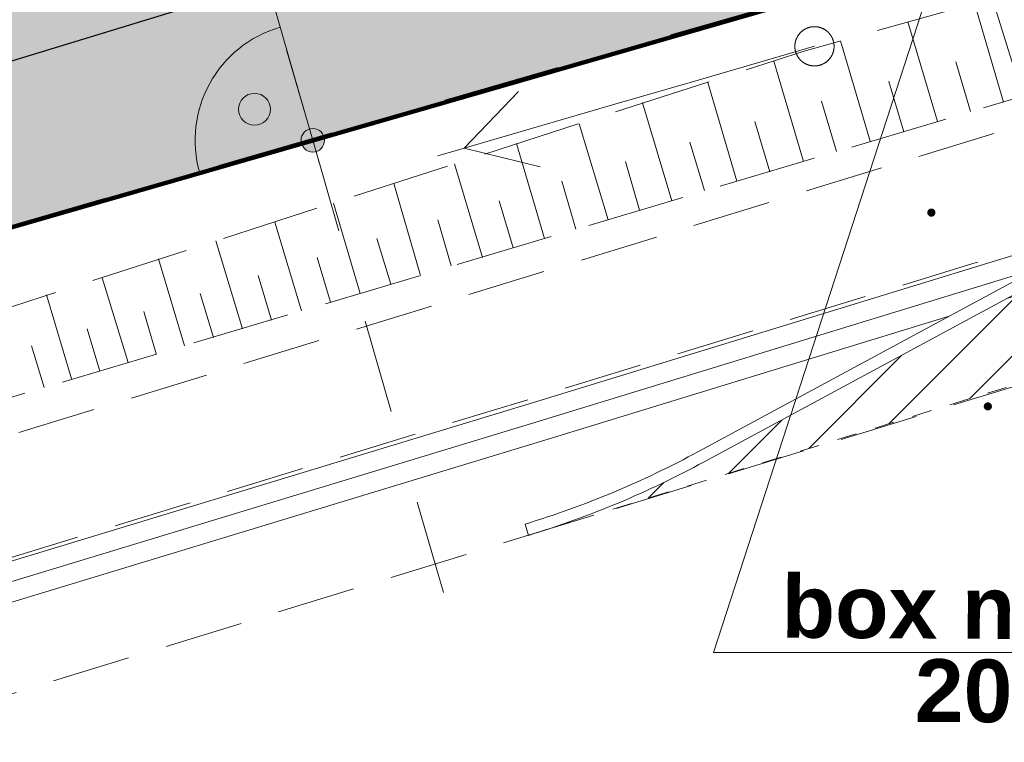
# Model space of a CAD drawing. Header units: millimetres. Extents: x 6487905018 to 6488192500, y 5882180700 to 5882375224.
# Tile 55 of 256: x 6488014729 to 6488027280, y 5882210738 to 5882219949. Entities that reach past the tile are written whole.
import ezdxf
from ezdxf.xclip import XClip

# ---------------------------------------------------------------- set-up
doc = ezdxf.new("R2010")
doc.units = ezdxf.units.MM
doc.header["$MEASUREMENT"] = 0
doc.header["$XCLIPFRAME"] = 2
for name, pattern in [('GSW', [3000, 1500, -1500]), ('L_0_03', [1000, 500, -500]), ('L_0_04', [1500, 1000, -500]), ('L_0_05', [1750, 1250, -500]), ('Przer. długie kreski', [500, 250, -250]), ('Przerywana', [2400, 1200, -1200]), ('Wipeout_Contour', [1000, 0, -1000])]:
    doc.linetypes.add(name, pattern=pattern)
for name, color, linetype, lineweight in [('0 droga_Nr_pióra__121', 7, 'Continuous', 5), ('0 granice_Nr_pióra__10', 22, 'Continuous', 120), ('0 krawęrznik_Nr_pióra__1', 7, 'Continuous', 0), ('granica_Nr_pióra__123', 100, 'Continuous', 120), ('OPIS PLAN_Nr_pióra__1', 7, 'Continuous', 0), ('OPIS PLAN_Nr_pióra__7', 7, 'Continuous', 5), ('teren zielony_Nr_pióra__1', 7, 'Continuous', 0), ('teren zielony_Nr_pióra__157', 93, 'Continuous', 0), ('Wymiarowanie_Nr_pióra__1', 7, 'Continuous', 0), ('Zamość 06.10._2_000_Inne__niezydentyfikowane__Nr_pióra__7', 7, 'Continuous', 5), ('Zamość 06.10._2_0_Nr_pióra__7', 7, 'Continuous', 5), ('Zamość 06.10._2_218_Granica_uzytku_Nr_pióra__96', 8, 'Continuous', 15), ('Zamość 06.10._2_219_Linia_granicy_Nr_pióra__96', 8, 'Continuous', 15), ('Zamość 06.10._2_chodnik__powierzchnia__Nr_pióra__7', 7, 'Continuous', 5), ('Zamość 06.10._2_jezdnia__powierzchnia__Nr_pióra__7', 7, 'Continuous', 5), ('Zamość 06.10._2_odl_Nr_pióra__7', 7, 'Continuous', 5), ('Zamość 06.10._2_przewod_elektroenergetyczny_niskiego_napiecia__linia____symbol_Nr_pióra__1', 7, 'Continuous', 0), ('Zamość 06.10._2_przewod_gazowy__linia__Nr_pióra__40', 2, 'Continuous', 30), ('Zamość 06.10._2_skarpa_nieumocniona__powierzchnia__Nr_pióra__7', 7, 'Continuous', 5), ('Zamość 06.10._2_slup__punkt__Nr_pióra__7', 7, 'Continuous', 5), ('zieleń_Nr_pióra__190', 20, 'Continuous', 13), ('zieleń_Nr_pióra__236', 160, 'Continuous', 5)]:
    doc.layers.add(name, color=color, linetype=linetype, lineweight=lineweight)
for name, color, linetype in [('0 krawęrznik', 7, 'Continuous'), ('Mapa cyfrowa', 7, 'Continuous'), ('Wymiarowanie', 7, 'Continuous'), ('Zamość 06.10._2_Mapa cyfrowa', 7, 'Continuous')]:
    doc.layers.add(name, color=color, linetype=linetype)
doc.styles.add('GENERATED_STYLE_2', font='txt')
doc.linetypes.add('L_0_BB_SHX', pattern='A,0,[2,PZT Orlen Zamość.pdf1.Shx,S=3.968254,R=0,X=0,Y=0],-400,0', length=400)
doc.dimstyles.new('GENERATED_STYLE__1', dxfattribs={"dimtxt": 750, "dimasz": 570, "dimexe": 0.18, "dimexo": 0, "dimgap": 0.09, "dimtad": 1, "dimlfac": 0.001, "dimzin": 0, "dimdsep": 46, "dimtxsty": 'GENERATED_STYLE_2', "dimblk": 'ARROWHEAD_11', "dimblk1": 'ARROWHEAD_11', "dimblk2": 'ARROWHEAD_11', "dimcen": 0.09, "dimclrd": 7, "dimclre": 7, "dimclrt": 7, "dimazin": 0, "dimtfac": 1, "dimtdec": 4, "dimtmove": 2, "dimatfit": 3, "dimfxl": 0, "dimtolj": 1, "dimtzin": 0, "dimarcsym": 0})
doc.dimstyles.new('GENERATED_STYLE__4', dxfattribs={"dimtxt": 1000, "dimasz": 570, "dimexe": 0.18, "dimexo": 0, "dimgap": 0.09, "dimtad": 1, "dimlfac": 0.001, "dimzin": 0, "dimdsep": 46, "dimtxsty": 'GENERATED_STYLE_2', "dimblk": 'ARROWHEAD_11', "dimblk1": 'ARROWHEAD_11', "dimblk2": 'ARROWHEAD_11', "dimcen": 0.09, "dimclrd": 7, "dimclre": 7, "dimclrt": 7, "dimazin": 0, "dimtfac": 1, "dimtdec": 4, "dimtmove": 0, "dimatfit": 3, "dimfxl": 0, "dimtolj": 1, "dimtzin": 0, "dimarcsym": 0})
pattern_1 = [(45, (6488045394.9, 5882250647.1), (-353.5534, 353.5534), [])]

# ---------------------------------------------------------------- blocks, each defined once
blk = doc.blocks.new('Rysunek_1_2')
at = {"color": 254, "linetype": 'Wipeout_Contour', "lineweight": 0, "ltscale": 70061284114.24681}
blk.add_wipeout([(6487915525.867126, 5882181505.900702), (6488146644.289524, 5882181505.900702), (6488146644.289524, 5882373115.540435), (6488107628.768834, 5882373115.540435), (6488107628.768834, 5882320263.490532), (6488101226.436201, 5882320263.490532), (6488101226.436201, 5882373115.540435), (6487915525.867126, 5882373115.540435)], dxfattribs=at).dxf.layer = 'Zamość 06.10._2_Mapa cyfrowa'
at = {"layer": 'Zamość 06.10._2_0_Nr_pióra__7', "linetype": 'Continuous'}
for points in [[(6488026350, 5882217444.723075, 1), (6488026350, 5882217535.276926, 1)], [(6488027070.000001, 5882214974.723074, 1), (6488027070.000001, 5882215065.276926, 1)]]:
    blk.add_hatch(color=256, dxfattribs=at).paths.add_polyline_path(points)
at = {"layer": 'Zamość 06.10._2_000_Inne__niezydentyfikowane__Nr_pióra__7', "linetype": 'Continuous', "flags": 128}
for points in [[(6488027270, 5882218900.000001), (6488026900.000001, 5882220160)], [(6488026430, 5882218650.000001), (6488026050, 5882219920)], [(6488025570.000001, 5882218400.000001), (6488025190.000001, 5882219680)], [(6488024720, 5882218140), (6488024340, 5882219420)], [(6488026850, 5882218780), (6488026660, 5882219410)], [(6488023870, 5882217890), (6488023500, 5882219150.000001)], [(6488026000, 5882218520), (6488025810, 5882219160)], [(6488023040, 5882217640), (6488022670, 5882218890)], [(6488025140, 5882218270), (6488024950, 5882218910)], [(6488022230.000001, 5882217400.000001), (6488021860.000001, 5882218620)], [(6488024290, 5882218010), (6488024100, 5882218650.000001)], [(6488021420, 5882217160), (6488021060, 5882218370)], [(6488023460, 5882217770), (6488023270, 5882218390)], [(6488020630, 5882216920), (6488020270, 5882218110)], [(6488022630, 5882217520), (6488022450, 5882218140)], [(6488019840, 5882216690.000001), (6488019500, 5882217860)], [(6488021820.000001, 5882217280), (6488021640, 5882217890)], [(6488019070.000001, 5882216460), (6488018730.000001, 5882217610)], [(6488021020, 5882217040), (6488020840, 5882217640)], [(6488018320.000001, 5882216240), (6488017980.000001, 5882217370)], [(6488020230.000001, 5882216810), (6488020060, 5882217400.000001)], [(6488017570.000001, 5882216010), (6488017230.000001, 5882217130)], [(6488019460, 5882216580), (6488019280.000001, 5882217160)], [(6488016830, 5882215790), (6488016500, 5882216900.000001)], [(6488018690.000001, 5882216350), (6488018520, 5882216920)], [(6488017940.000001, 5882216120), (6488017770, 5882216690.000001)], [(6488016110.000001, 5882215580), (6488015780.000001, 5882216660)], [(6488015390, 5882215370), (6488015070.000001, 5882216440.000001)], [(6488017200, 5882215900.000001), (6488017030.000001, 5882216460)], [(6488016470, 5882215690.000001), (6488016310, 5882216230.000001)], [(6488015750, 5882215470), (6488015590, 5882216010)], [(6488015040, 5882215260), (6488014880, 5882215790)]]:
    blk.add_lwpolyline(points, dxfattribs=at)
at = {"layer": 'Zamość 06.10._2_0_Nr_pióra__7', "linetype": 'Continuous'}
for p, q in [((6488026050, 5882219920), (6488026050.05, 5882219920)), ((6488024860.000001, 5882219610), (6488024860.05, 5882219610)), ((6488024860.000001, 5882219610), (6488024860.05, 5882219610)), ((6488025190.000001, 5882219680), (6488025190.05, 5882219680)), ((6488024730.000001, 5882219550), (6488024730.05, 5882219550)), ((6488024235.783791, 5882219428.742937), (6488024235.833791, 5882219428.742937)), ((6488024340, 5882219420), (6488024340.05, 5882219420)), ((6488026660, 5882219410), (6488026660.05, 5882219410)), ((6488023275.451159, 5882219149.885916), (6488023275.50116, 5882219149.885916)), ((6488023500, 5882219150.000001), (6488023500.05, 5882219150.000001)), ((6488025810, 5882219160), (6488025810.05, 5882219160)), ((6488021086.672814, 5882219034.971348), (6488021086.722815, 5882219034.971348)), ((6488022315.118529, 5882218871.028894), (6488022315.16853, 5882218871.028894)), ((6488022670, 5882218890), (6488022670.05, 5882218890)), ((6488024950, 5882218910), (6488024950.05, 5882218910)), ((6488027270, 5882218900.000001), (6488027270.05, 5882218900.000001)), ((6488026850, 5882218780), (6488026850.05, 5882218780)), ((6488021354.785898, 5882218592.171874), (6488021354.835898, 5882218592.171874)), ((6488021860.000001, 5882218620), (6488021860.05, 5882218620)), ((6488024100, 5882218650.000001), (6488024100.05, 5882218650.000001)), ((6488026430, 5882218650.000001), (6488026430.05, 5882218650.000001)), ((6488026000, 5882218520), (6488026000.05, 5882218520)), ((6488021060, 5882218370), (6488021060.05, 5882218370)), ((6488023270, 5882218390), (6488023270.05, 5882218390)), ((6488025570.000001, 5882218400.000001), (6488025570.05, 5882218400.000001)), ((6488020058.336846, 5882218215.714895), (6488020058.386847, 5882218215.714895)), ((6488020394.453267, 5882218313.314853), (6488020394.503267, 5882218313.314853)), ((6488025140, 5882218270), (6488025140.05, 5882218270)), ((6488020270, 5882218110), (6488020270.05, 5882218110)), ((6488021365.529837, 5882218074.638718), (6488021365.579836, 5882218074.638718)), ((6488022450, 5882218140), (6488022450.05, 5882218140)), ((6488024720, 5882218140), (6488024720.05, 5882218140)), ((6488026140, 5882218190.000001), (6488026140.05, 5882218190.000001)), ((6488024290, 5882218010), (6488024290.05, 5882218010)), ((6488019500, 5882217860), (6488019500.05, 5882217860)), ((6488021640, 5882217890), (6488021640.05, 5882217890)), ((6488023870, 5882217890), (6488023870.05, 5882217890)), ((6488023460, 5882217770), (6488023460.05, 5882217770)), ((6488018730.000001, 5882217610), (6488018730.05, 5882217610)), ((6488020840, 5882217640), (6488020840.05, 5882217640)), ((6488023040, 5882217640), (6488023040.05, 5882217640)), ((6488022630, 5882217520), (6488022630.05, 5882217520)), ((6488026350, 5882217490), (6488026350.05, 5882217490)), ((6488017980.000001, 5882217370), (6488017980.05, 5882217370)), ((6488020060, 5882217400.000001), (6488020060.05, 5882217400.000001)), ((6488022230.000001, 5882217400.000001), (6488022230.05, 5882217400.000001)), ((6488021820.000001, 5882217280), (6488021820.05, 5882217280)), ((6488017230.000001, 5882217130), (6488017230.05, 5882217130)), ((6488019280.000001, 5882217160), (6488019280.05, 5882217160)), ((6488021420, 5882217160), (6488021420.05, 5882217160)), ((6488021020, 5882217040), (6488021020.05, 5882217040)), ((6488016500, 5882216900.000001), (6488016500.05, 5882216900.000001)), ((6488018520, 5882216920), (6488018520.05, 5882216920)), ((6488020630, 5882216920), (6488020630.05, 5882216920)), ((6488026880, 5882216840), (6488026880.05, 5882216840)), ((6488017770, 5882216690.000001), (6488017770.05, 5882216690.000001)), ((6488019840, 5882216690.000001), (6488019840.05, 5882216690.000001)), ((6488020230.000001, 5882216810), (6488020230.05, 5882216810)), ((6488015780.000001, 5882216660), (6488015780.05, 5882216660)), ((6488019460, 5882216580), (6488019460.05, 5882216580)), ((6488015070.000001, 5882216440.000001), (6488015070.05, 5882216440.000001)), ((6488017030.000001, 5882216460), (6488017030.05, 5882216460)), ((6488019070.000001, 5882216460), (6488019070.05, 5882216460)), ((6488018690.000001, 5882216350), (6488018690.05, 5882216350)), ((6488016310, 5882216230.000001), (6488016310.05, 5882216230.000001)), ((6488018320.000001, 5882216240), (6488018320.05, 5882216240)), ((6488017940.000001, 5882216120), (6488017940.05, 5882216120)), ((6488015590, 5882216010), (6488015590.05, 5882216010)), ((6488017570.000001, 5882216010), (6488017570.05, 5882216010)), ((6488017200, 5882215900.000001), (6488017200.05, 5882215900.000001)), ((6488014880, 5882215790), (6488014880.05, 5882215790)), ((6488016470, 5882215690.000001), (6488016470.05, 5882215690.000001)), ((6488016830, 5882215790), (6488016830.05, 5882215790)), ((6488016110.000001, 5882215580), (6488016110.05, 5882215580)), ((6488015750, 5882215470), (6488015750.05, 5882215470)), ((6488015390, 5882215370), (6488015390.05, 5882215370)), ((6488015040, 5882215260), (6488015040.05, 5882215260)), ((6488027070.000001, 5882215020), (6488027070.05, 5882215020))]:
    blk.add_line(p, q, dxfattribs=at)
for centre in [(6488026350, 5882217490), (6488027070.000001, 5882215020)]:
    blk.add_circle(centre, 45.276926, dxfattribs=at)
at = {"layer": 'Zamość 06.10._2_218_Granica_uzytku_Nr_pióra__96', "linetype": 'L_0_03', "flags": 128}
for points in [[(6487981820.000001, 5882207830), (6488050420, 5882227640)], [(6488050420, 5882227640), (6487981820.000001, 5882207830)]]:
    blk.add_lwpolyline(points, dxfattribs=at)
at = {"layer": 'Zamość 06.10._2_219_Linia_granicy_Nr_pióra__96', "linetype": 'Continuous', "flags": 128}
blk.add_lwpolyline([(6488050420, 5882227640), (6487981820.000001, 5882207830)], dxfattribs=at)
at = {"layer": 'Zamość 06.10._2_chodnik__powierzchnia__Nr_pióra__7', "linetype": 'L_0_04', "flags": 128}
blk.add_lwpolyline([(6487965300, 5882199990), (6487978460, 5882202160), (6487979920, 5882202560), (6487984720, 5882204010), (6488007050, 5882210780), (6488026880, 5882216840), (6488041340, 5882221220), (6488041780.000001, 5882222220), (6488041620, 5882222930), (6488026140, 5882218190.000001), (6488006490.000001, 5882212160), (6487984220, 5882205380), (6487980210, 5882204130), (6487978820.000001, 5882203730.000001), (6487965130, 5882201470), (6487965170, 5882201450), (6487962830, 5882201020), (6487960270, 5882200160), (6487953050, 5882197320), (6487953540, 5882195960), (6487960740.000001, 5882198820), (6487962810, 5882199540), (6487965350, 5882199980.000001)], dxfattribs=at)
at = {"layer": 'Zamość 06.10._2_jezdnia__powierzchnia__Nr_pióra__7', "linetype": 'L_0_04', "flags": 128}
blk.add_lwpolyline([(6487937199.926741, 5882181505.900702), (6487944120, 5882186480.000001), (6487955420, 5882192270), (6487968700, 5882197150.000001), (6487987180, 5882202890), (6488010660, 5882210140), (6488034760, 5882217530), (6488040000, 5882219130), (6488059610.000001, 5882225210), (6488075310, 5882230370), (6488081470, 5882233630), (6488086160, 5882236070), (6488088060, 5882236830), (6488096848.98959, 5882239382.959795), (6488095756.069768, 5882228162.316289), (6488092220, 5882227070), (6488065320.000001, 5882218790), (6488063880, 5882216950), (6488050800, 5882212990), (6488048420, 5882213800), (6488035940.000001, 5882210150.000001), (6488012080, 5882202830), (6487993710, 5882197150.000001), (6487982400.000001, 5882193450), (6487970620, 5882189820), (6487957710, 5882185050), (6487951012.646, 5882181505.900702)], dxfattribs=at)
at = {"layer": 'Zamość 06.10._2_odl_Nr_pióra__7', "linetype": 'Continuous', "flags": 128}
for points in [[(6487984687.019691, 5882203929.110592), (6488000217.164336, 5882208669.154738), (6488021276.987117, 5882215069.100883), (6488040146.665465, 5882220859.002189)], [(6487984832.980309, 5882203450.88941), (6488000362.835665, 5882208190.845262), (6488021423.012883, 5882214590.899117), (6488040293.334535, 5882220380.997811)]]:
    blk.add_lwpolyline(points, dxfattribs=at)
at = {"layer": 'Zamość 06.10._2_odl_Nr_pióra__7', "linetype": 'L_0_BB_SHX', "flags": 128}
blk.add_lwpolyline([(6487984760, 5882203690.000001), (6488000290, 5882208430), (6488021350, 5882214830), (6488040220, 5882220620)], dxfattribs=at)
at = {"layer": 'Zamość 06.10._2_przewod_elektroenergetyczny_niskiego_napiecia__linia____symbol_Nr_pióra__1', "linetype": 'Continuous', "flags": 128}
for points in [[(6488024235.783791, 5882219428.742937), (6488024860.000001, 5882219610)], [(6488024235.783791, 5882219428.742937), (6488023275.451159, 5882219149.885916)], [(6488023275.451159, 5882219149.885916), (6488022315.118529, 5882218871.028894)], [(6488020394.453267, 5882218313.314853), (6488021086.672814, 5882219034.971348)], [(6488022315.118529, 5882218871.028894), (6488021354.785898, 5882218592.171874)], [(6488021354.785898, 5882218592.171874), (6488020394.453267, 5882218313.314853)], [(6488020394.453267, 5882218313.314853), (6488020058.336846, 5882218215.714895)], [(6488020394.453267, 5882218313.314853), (6488021365.529837, 5882218074.638718)]]:
    blk.add_lwpolyline(points, dxfattribs=at)
at = {"layer": 'Zamość 06.10._2_przewod_gazowy__linia__Nr_pióra__40', "linetype": 'Continuous', "flags": 128}
blk.add_lwpolyline([(6488097683.287705, 5882247948.420457), (6488050430, 5882234430), (6488047410, 5882229430), (6487980320.000001, 5882208950), (6487976510, 5882210640), (6487958830, 5882203800), (6487938450, 5882195270), (6487935860.000001, 5882197440.000001), (6487935178.840664, 5882198013.324087)], dxfattribs=at)
at = {"layer": 'Zamość 06.10._2_skarpa_nieumocniona__powierzchnia__Nr_pióra__7', "linetype": 'L_0_05', "flags": 128}
blk.add_lwpolyline([(6488029890, 5882219680), (6488012080, 5882214380), (6487997340, 5882209920), (6487988020, 5882207530), (6487981000, 5882205540), (6487987080, 5882208980.000001), (6487996900.000001, 5882210970), (6488011460, 5882215270), (6488024730.000001, 5882219550), (6488029370, 5882220850), (6488039680, 5882223160)], close=True, dxfattribs=at)
at = {"layer": 'Zamość 06.10._2_slup__punkt__Nr_pióra__7', "linetype": 'Continuous'}
blk.add_circle((6488024860.000001, 5882219610), 250, dxfattribs=at)
blk = doc.blocks.new('*D6', base_point=(6488045394.921593, 5882250647.102998))
at = {"layer": 'Wymiarowanie_Nr_pióra__1', "linetype": 'Continuous'}
for points in [[(6488025149.589984, 5882227131.277966), (6488025138.171913, 5882227188.680481), (6488025105.656001, 5882227237.343983), (6488025056.992498, 5882227269.859896), (6488024999.589984, 5882227281.277966), (6488024942.187469, 5882227269.859896), (6488024893.523967, 5882227237.343983), (6488024861.008054, 5882227188.680481), (6488024849.589984, 5882227131.277966), (6488024861.008054, 5882227073.875451), (6488024893.523967, 5882227025.211948), (6488024942.187469, 5882226992.696035), (6488024999.589984, 5882226981.277966), (6488025056.992498, 5882226992.696035), (6488025105.656001, 5882227025.211948), (6488025138.171913, 5882227073.875451)], [(6488028695.314193, 5882215622.714555), (6488028683.896123, 5882215680.117069), (6488028651.38021, 5882215728.780572), (6488028602.716707, 5882215761.296484), (6488028545.314193, 5882215772.714555), (6488028487.911677, 5882215761.296484), (6488028439.248176, 5882215728.780572), (6488028406.732263, 5882215680.117069), (6488028395.314193, 5882215622.714555), (6488028406.732263, 5882215565.312039), (6488028439.248176, 5882215516.648538), (6488028487.911677, 5882215484.132625), (6488028545.314193, 5882215472.714555), (6488028602.716707, 5882215484.132625), (6488028651.38021, 5882215516.648538), (6488028683.896123, 5882215565.312039)]]:
    blk.add_hatch(color=256, dxfattribs=at).paths.add_polyline_path(points)
for p, q in [((6488024955.424451, 5882227274.628605), (6488024911.258919, 5882227417.979244)), ((6488025537.154881, 5882227296.898712), (6488025142.940622, 5882227175.443499)), ((6488024856.239345, 5882227087.112433), (6488024462.025086, 5882226965.657219)), ((6488028501.14866, 5882215766.065193), (6488025043.755516, 5882226987.927326)), ((6488029082.879089, 5882215788.335301), (6488028688.664832, 5882215666.880087)), ((6488028401.963553, 5882215578.549022), (6488028007.749296, 5882215457.093807)), ((6488028633.645258, 5882215336.013276), (6488028589.479725, 5882215479.363915))]:
    blk.add_line(p, q, dxfattribs=at)
for centre in [(6488024999.589984, 5882227131.277966), (6488028545.314193, 5882215622.714555)]:
    blk.add_circle(centre, 150, dxfattribs=at)
at = {"layer": 'Wymiarowanie_Nr_pióra__1', "insert": (6488026677.49027, 5882222194.666406), "char_height": 750, "attachment_point": 7, "rotation": 287.1237735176, "style": 'GENERATED_STYLE_2'}
blk.add_mtext('\\A1;{\\fArial|b1|i0|c238|p38;12,04}', dxfattribs=at)
blk = doc.blocks.new('ARROWHEAD_11')
at = {"color": 0, "linetype": 'Continuous', "lineweight": 0}
blk.add_line((0, 0), (-1, 0), dxfattribs=at)
at = {"color": 0, "linetype": 'Continuous', "lineweight": 0, "const_width": 0.25, "flags": 128}
blk.add_lwpolyline([(-0.125, 0, 1), (0.125, 0, 1)], format="xyb", close=True, dxfattribs=at)
blk = doc.blocks.new('*D11', base_point=(6488045394.921593, 5882250647.102998))
at = {"layer": 'Wymiarowanie_Nr_pióra__1', "linetype": 'Continuous'}
for points in [[(6488012389.24901, 5882236237.115873), (6488012377.83094, 5882236294.518388), (6488012345.315027, 5882236343.18189), (6488012296.651525, 5882236375.697803), (6488012239.24901, 5882236387.115873), (6488012181.846496, 5882236375.697803), (6488012133.182993, 5882236343.18189), (6488012100.667081, 5882236294.518388), (6488012089.24901, 5882236237.115873), (6488012100.667081, 5882236179.713358), (6488012133.182993, 5882236131.049856), (6488012181.846496, 5882236098.533943), (6488012239.24901, 5882236087.115873), (6488012296.651525, 5882236098.533943), (6488012345.315027, 5882236131.049856), (6488012377.83094, 5882236179.713358)], [(6488095182.559127, 5882212996.292249), (6488095171.141057, 5882213053.694763), (6488095138.625144, 5882213102.358266), (6488095089.961642, 5882213134.874178), (6488095032.559127, 5882213146.292249), (6488094975.156612, 5882213134.874178), (6488094926.49311, 5882213102.358266), (6488094893.977198, 5882213053.694763), (6488094882.559127, 5882212996.292249), (6488094893.977198, 5882212938.889733), (6488094926.49311, 5882212890.226232), (6488094975.156612, 5882212857.710319), (6488095032.559127, 5882212846.292249), (6488095089.961642, 5882212857.710319), (6488095138.625144, 5882212890.226232), (6488095171.141057, 5882212938.889733)]]:
    blk.add_hatch(color=256, dxfattribs=at).paths.add_polyline_path(points)
for p, q in [((6488012279.788433, 5882236381.533861), (6488012391.271845, 5882236778.683328)), ((6488011950.413034, 5882236318.194718), (6488012094.831022, 5882236277.655295)), ((6488012383.666998, 5882236196.57645), (6488094888.141139, 5882213036.831671)), ((6488012087.226175, 5882235695.548419), (6488012198.709588, 5882236092.697886)), ((6488095073.09855, 5882213140.710237), (6488095184.581962, 5882213537.859703)), ((6488095176.977115, 5882212955.752826), (6488095321.395103, 5882212915.213404)), ((6488094880.536292, 5882212454.724794), (6488094992.019705, 5882212851.874261))]:
    blk.add_line(p, q, dxfattribs=at)
for centre in [(6488012239.24901, 5882236237.115873), (6488095032.559127, 5882212996.292249)]:
    blk.add_circle(centre, 150, dxfattribs=at)
at = {"layer": 'Wymiarowanie_Nr_pióra__1', "insert": (6488052298.481426, 5882225129.598661), "char_height": 750, "attachment_point": 7, "rotation": 344.3200934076, "style": 'GENERATED_STYLE_2'}
blk.add_mtext('\\A1;{\\fArial|b1|i0|c238|p38;191}', dxfattribs=at)
blk = doc.blocks.new('*D38', base_point=(6488045394.921593, 5882250647.102998))
at = {"layer": 'Wymiarowanie_Nr_pióra__1', "linetype": 'Continuous'}
for points in [[(6488013009.320996, 5882237823.650427), (6488012997.902926, 5882237881.052941), (6488012965.387013, 5882237929.716444), (6488012916.723512, 5882237962.232356), (6488012859.320996, 5882237973.650427), (6488012801.918482, 5882237962.232356), (6488012753.254979, 5882237929.716444), (6488012720.739067, 5882237881.052941), (6488012709.320996, 5882237823.650427), (6488012720.739067, 5882237766.247911), (6488012753.254979, 5882237717.58441), (6488012801.918482, 5882237685.068497), (6488012859.320996, 5882237673.650427), (6488012916.723512, 5882237685.068497), (6488012965.387013, 5882237717.58441), (6488012997.902926, 5882237766.247911)], [(6488018614.888023, 5882218412.146235), (6488018603.469954, 5882218469.54875), (6488018570.954041, 5882218518.212252), (6488018522.290539, 5882218550.728165), (6488018464.888023, 5882218562.146235), (6488018407.485509, 5882218550.728165), (6488018358.822006, 5882218518.212252), (6488018326.306093, 5882218469.54875), (6488018314.888023, 5882218412.146235), (6488018326.306093, 5882218354.74372), (6488018358.822006, 5882218306.080217), (6488018407.485509, 5882218273.564305), (6488018464.888023, 5882218262.146235), (6488018522.290539, 5882218273.564305), (6488018570.954041, 5882218306.080217), (6488018603.469954, 5882218354.74372)]]:
    blk.add_hatch(color=256, dxfattribs=at).paths.add_polyline_path(points)
for p, q in [((6488012776.089262, 5882238111.873393), (6488012817.70513, 5882237967.761909)), ((6488013003.43248, 5882237865.266294), (6488013399.739058, 5882237979.709929)), ((6488012318.902934, 5882237667.590925), (6488012715.209514, 5882237782.034559)), ((6488012900.936864, 5882237679.538943), (6488018423.272157, 5882218556.257718)), ((6488018608.999507, 5882218453.762102), (6488019005.306086, 5882218568.205736)), ((6488017924.469961, 5882218256.086733), (6488018320.77654, 5882218370.530368)), ((6488018506.503891, 5882218268.034752), (6488018548.119758, 5882218123.923268))]:
    blk.add_line(p, q, dxfattribs=at)
for centre in [(6488012859.320996, 5882237823.650427), (6488018464.888023, 5882218412.146235)]:
    blk.add_circle(centre, 150, dxfattribs=at)
at = {"layer": 'Wymiarowanie_Nr_pióra__1', "insert": (6488015379.911337, 5882229815.983259), "char_height": 1000, "attachment_point": 7, "rotation": 286.107422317, "style": 'GENERATED_STYLE_2'}
blk.add_mtext('\\A1;{\\fArial|b1|i0|c238|p38;20,20}', dxfattribs=at)

msp = doc.modelspace()

# ---------------------------------------------------------------- block references
at = {"layer": 'Mapa cyfrowa', "color": 22, "linetype": 'Continuous', "lineweight": 5}
ref = msp.add_blockref('Rysunek_1_2', (0, 0), dxfattribs=at)
XClip(ref).set_block_clipping_path([(6487915525.8671264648, 5882181505.9007024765), (6488146644.2895231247, 5882181505.9007024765), (6488146644.2895231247, 5882373115.5404348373), (6488107628.7688331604, 5882373115.5404348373), (6488107628.7688331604, 5882320263.4905319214), (6488101226.4362001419, 5882320263.4905319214), (6488101226.4362001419, 5882373115.5404348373), (6487915525.8671264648, 5882373115.5404348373)])

# ---------------------------------------------------------------- next in the draw order: hatches: boundary and pattern name
at = {"layer": 'teren zielony_Nr_pióra__157', "linetype": 'Continuous'}
h = msp.add_hatch(dxfattribs=at)
h.set_pattern_fill('płyty_kamienne', color=256, style=0, pattern_type=2)
h.set_pattern_definition([(45, (6488045394.9, 5882252147.1), (-477.297, 477.297), [0, -450, 0, -675]), (110, (6488046894.9, 5882252147.1), (634.2925, 230.8636), [0, -330, 0, -570])])
h.paths.add_polyline_path([(6487970570.000001, 5882201890), (6487981820.000001, 5882207829.999999), (6488033660.322669, 5882222800.215628, 0.0024865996), (6488033722.027768, 5882222923.379777, 0.0785109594), (6488035010.966384, 5882227049.608792, 0.0077837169), (6488035067.079517, 5882227477.133851, 0.1142935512), (6488034913.322001, 5882229660.430223), (6488034319.959225, 5882231592.922059, 0.3756655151), (6488028889.22517, 5882234953.850564), (6488029257.882303, 5882233753.190648), (6488030367.956341, 5882234094.033802), (6488031031.313551, 5882231933.580791), (6488029977.442001, 5882231609.994354), (6488028334.3581, 5882231105.492961), (6488027289.699591, 5882234507.785999), (6488024214.887809, 5882233563.679111), (6488025682.492259, 5882228783.915813), (6488026087.054145, 5882227466.31961), (6488020035.873811, 5882225608.332376), (6488019948.314486, 5882225893.499707), (6487991699.913399, 5882217219.957408), (6487990231.273465, 5882222003.093117), (6487983778.593015, 5882220021.827109), (6487982385.941764, 5882224557.479295), (6487981905.929735, 5882226120.805079, -0.4142135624), (6487982621.356047, 5882227470.236511), (6487983331.896261, 5882227688.404634), (6487983710.568822, 5882227804.674311), (6487986639.874351, 5882228704.10417), (6487989073.825722, 5882229451.437801), (6487988708.712132, 5882230636.508227), (6487988635.091329, 5882230875.463552), (6487988100.442679, 5882232610.803788), (6487984583.573256, 5882231527.275929), (6487982740.398364, 5882237509.775934), (6487986257.267788, 5882238593.303793), (6487985439.355133, 5882241248.050495), (6487984359.591056, 5882244752.703594, -0.4142080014), (6487992393.36423, 5882259941.445574), (6488001283.5666, 5882262680.652166), (6488034943.218541, 5882262680.652166), (6488038600.476319, 5882259272.91151), (6488039094.523249, 5882259289.716652), (6488040171.300861, 5882260446.00543), (6488040650.686511, 5882259999.584307), (6488040895.570684, 5882259771.539374), (6488042124.026921, 5882258627.556835), (6488042939.663871, 5882263727.171789), (6488041063.864624, 5882263725.851113), (6488040879.529514, 5882263725.721331), (6488039486.853117, 5882263724.740803), (6487987062.735268, 5882263687.831074), (6487986654.638729, 5882262158.70443), (6487981184.422504, 5882241630.76734), (6487977458.31007, 5882227647.882842), (6487977383.188, 5882227365.974217), (6487972140, 5882207690.000001)])
h.paths.add_polyline_path([(6487984279.458673, 5882229617.66351), (6487984297.461879, 5882229622.862395), (6487984294.974707, 5882229613.52885)], flags=0)
h.paths.add_polyline_path([(6488030712.734249, 5882229299.428973), (6488031630.178343, 5882229582.088384), (6488032354.493076, 5882227231.137907), (6488031437.048981, 5882226948.478497)], flags=0)
at = {"layer": 'zieleń_Nr_pióra__190', "linetype": 'Continuous'}
h = msp.add_hatch(dxfattribs=at)
h.set_pattern_fill('bloczki_ceramiczne', color=256, style=0, pattern_type=2)
h.set_pattern_definition(pattern_1)
h.paths.add_polyline_path([(6488021336.39379, 5882213414.225695), (6488021214.093669, 5882213376.343505, 0.0026673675)])
at = {"layer": 'zieleń_Nr_pióra__236', "linetype": 'Continuous'}
h = msp.add_hatch(dxfattribs=at)
h.set_pattern_fill('bloczki_ceramiczne', color=256, style=0, pattern_type=2)
h.set_pattern_definition(pattern_1)
h.paths.add_polyline_path([(6488021336.39379, 5882213414.225695), (6488061921.970805, 5882225985.517632, -0.4059833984), (6488055872.155103, 5882229268.003996), (6488052106.43913, 5882228143.56778), (6488052263.212057, 5882226890.408747, -0.6521330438), (6488051611.248022, 5882226211.962063, -0.0423706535), (6488049330.926768, 5882227325.502321), (6488033856.470706, 5882222856.858377, -0.1551739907), (6488027965.537202, 5882216749.542255), (6488023455.034375, 5882214314.402082, -0.0480680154)])

# ---------------------------------------------------------------- next in the draw order: linework, layer by layer
at = {"layer": '0 granice_Nr_pióra__10', "linetype": 'Continuous'}
msp.add_line((6488050420, 5882227640), (6487981820.000001, 5882207829.999999), dxfattribs=at)
at = {"layer": '0 krawęrznik_Nr_pióra__1', "linetype": 'Continuous', "flags": 128}
msp.add_lwpolyline([(6488021170.476833, 5882213519.862046), (6488021214.093669, 5882213376.343505)], dxfattribs=at)
at = {"layer": 'OPIS PLAN_Nr_pióra__1', "linetype": 'Continuous'}
msp.add_line((6488035461.284523, 5882211884.520547), (6488023573.927546, 5882211884.520547), dxfattribs=at)
at = {"layer": 'teren zielony_Nr_pióra__1', "linetype": 'Continuous', "flags": 128}
msp.add_lwpolyline([(6487981820.000001, 5882207829.999999), (6488033660.322669, 5882222800.215628, 0.0024865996), (6488033722.027768, 5882222923.379777, 0.0785109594), (6488035010.966384, 5882227049.608792, 0.0077837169), (6488035067.079517, 5882227477.133851, 0.1142935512), (6488034913.322001, 5882229660.430223), (6488034319.959225, 5882231592.922059, 0.3756655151), (6488028889.22517, 5882234953.850564), (6488029257.882303, 5882233753.190648), (6488030367.956341, 5882234094.033802), (6488031031.313551, 5882231933.580791), (6488029977.442001, 5882231609.994354), (6488028334.3581, 5882231105.492961), (6488027289.699591, 5882234507.785999), (6488024214.887809, 5882233563.679111), (6488025682.492259, 5882228783.915813), (6488026087.054145, 5882227466.31961), (6488020035.873811, 5882225608.332376), (6488019948.314486, 5882225893.499707), (6487991699.913399, 5882217219.957408)], format="xyb", dxfattribs=at)

# ---------------------------------------------------------------- next in the draw order: texts
at = {"layer": 'OPIS PLAN_Nr_pióra__7', "linetype": 'Continuous', "insert": (6488029899.978, 5882211784.802124), "char_height": 800, "attachment_point": 5, "rotation": 359.6538996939, "line_spacing_factor": 0.79745, "style": 'GENERATED_STYLE_2'}
msp.add_mtext('\\A1;{\\fArial|b1|i0|c238|p38;box na butle gazowe\\P\\fArial|b1|i0|c238|p38;20 szt. x 11 kg}', dxfattribs=at)

# ---------------------------------------------------------------- next in the draw order: wipeouts: each hides what was drawn before it
at = {"color": 254, "linetype": 'Wipeout_Contour', "lineweight": 0, "ltscale": 35030215745.38673}
msp.add_wipeout([(6488020001.309027, 5882225993.457591), (6487991752.907941, 5882217319.915292), (6487991699.913399, 5882217219.957408), (6488019948.314486, 5882225893.499707)], dxfattribs=at).dxf.layer = '0 krawęrznik'
at = {"color": 254, "linetype": 'Wipeout_Contour', "lineweight": 0, "ltscale": 35030258347.87311}
msp.add_wipeout([(6488027894.244066, 5882216881.516834), (6488023383.589212, 5882214446.294585), (6488023455.034377, 5882214314.402081), (6488027965.537204, 5882216749.542254)], dxfattribs=at).dxf.layer = '0 krawęrznik'

# ---------------------------------------------------------------- next in the draw order: linework, layer by layer
at = {"layer": '0 droga_Nr_pióra__121', "linetype": 'Przer. długie kreski'}
msp.add_line((6488062169, 5882226062.034374), (6488021213.676262, 5882213376.168779), dxfattribs=at)
at = {"layer": '0 krawęrznik_Nr_pióra__1', "linetype": 'Continuous', "flags": 128}
for points in [[(6488027894.244064, 5882216881.516835), (6488023383.589211, 5882214446.294586)], [(6488023455.034375, 5882214314.402082), (6488027965.537202, 5882216749.542255)]]:
    msp.add_lwpolyline(points, dxfattribs=at)
at = {"layer": '0 krawęrznik_Nr_pióra__1', "linetype": 'Continuous'}
for radius, end in [(11850.000001, 298.5248218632), (12000.000001, 298.523812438)]:
    msp.add_arc((6488017724.746853, 5882224857.826807), radius, 286.9045934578, end, dxfattribs=at)
at = {"layer": 'granica_Nr_pióra__123', "linetype": 'GSW'}
msp.add_line((6488050419.958063, 5882227639.987889), (6487981820.000001, 5882207829.999999), dxfattribs=at)
at = {"layer": 'OPIS PLAN_Nr_pióra__1', "linetype": 'Continuous'}
msp.add_line((6488023573.927546, 5882211884.520547), (6488030173.897245, 5882232215.157783), dxfattribs=at)
at = {"layer": 'Wymiarowanie_Nr_pióra__1', "linetype": 'Przerywana'}
for q in [(6488013425.44567, 5882235863.218693), (6488020431.887623, 5882211600.628188)]:
    msp.add_line((6488018464.888023, 5882218412.146235), q, dxfattribs=at)
at = {"layer": 'Wymiarowanie_Nr_pióra__1', "linetype": 'Continuous'}
msp.add_circle((6488017721.691123, 5882218806.853781), 203.147211, dxfattribs=at)
msp.add_arc((6488018464.888023, 5882218412.146235), 1500, 106.107422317, 196.107422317, dxfattribs=at)

# ---------------------------------------------------------------- next in the draw order: dimensions: what is measured, and where the dimension line sits
at = {"layer": 'Wymiarowanie', "linetype": 'Continuous'}
for base, p1, p2, angle, dimstyle, picture, middle, turn in [((6488018464.888023, 5882218412.146235), (6488012669.19119, 5882237768.745595), (6488018464.888023, 5882218412.146235), 286.107422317, 'GENERATED_STYLE__4', '*D38', (6488016334.624763, 5882228312.105719), 286.107422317), ((6488024999.589984, 5882227131.277966), (6488029658.655723, 5882215965.728871), (6488026087.054145, 5882227466.31961), 107.1237735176, 'GENERATED_STYLE__1', '*D6', (6488027413.419234, 5882221079.636547), 287.1237735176)]:
    dim = msp.add_linear_dim(base=base, p1=p1, p2=p2, angle=angle, dimstyle=dimstyle, dxfattribs=at)
    dim.commit()
    dim.dimension.update_dxf_attribs({"geometry": picture, "text_midpoint": middle, "dimtype": 160, "text_rotation": turn})
dim = msp.add_linear_dim(base=(6488095032.559127, 5882212996.292249), p1=(6488012669.19119, 5882237768.745595), p2=(6488095021.911222, 5882212958.360057), angle=344.3200934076, text='191', dimstyle='GENERATED_STYLE__1', dxfattribs=at)
dim.commit()
dim.dimension.update_dxf_attribs({"geometry": '*D11', "text_midpoint": (6488053221.77774, 5882225259.915535), "dimtype": 160, "text_rotation": 344.3200934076})

doc.saveas('drawing.dxf')
